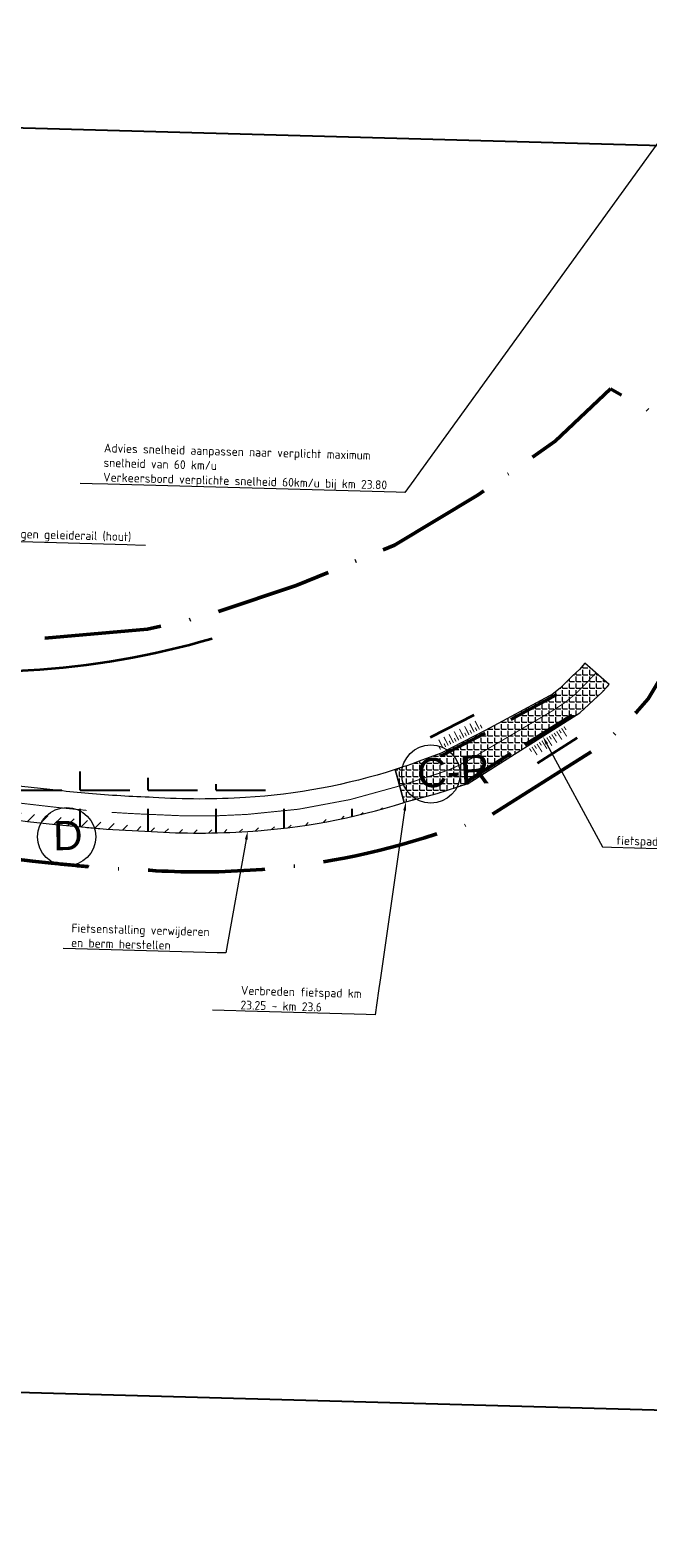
# Model space of a CAD drawing. Header units: metres. Extents: x 125342 to 129425, y 451189 to 457051.
# Tile 67 of 68: x 129224 to 129288, y 451971 to 452126. Entities that reach past the tile are written whole.
import ezdxf
from ezdxf import colors
from ezdxf.entities.mleader import LeaderData, LeaderLine
from ezdxf.math import Vec2, Vec3

# ---------------------------------------------------------------- set-up
doc = ezdxf.new("R2010")
doc.units = ezdxf.units.M
for name, pattern in [('VW-270-30_STREEP', [3, 2.7, -0.3]), ('VW-30-270_STREEP', [3, 0.3, -2.7]), ('XX-PROJECTGRENS', [18, 12, -3, 0, -3])]:
    doc.linetypes.add(name, pattern=pattern)
doc.layers.get('Defpoints').update_dxf_attribs({"color": 30})
for name, color, linetype, lineweight in [('N-WE-BV-GELEIDECONSTRUCTIE_GELEIDERAIL_HOUT-G', 210, 'BV-GELEIDERAIL', 35), ('N-WE-KG-GRENS_PROJECT_NIEUW-G', 7, 'XX-PROJECTGRENS', 50), ('N-WE-VH-VERHARDING_ASFALT_FIETS_ROOD-O', 10, 'Continuous', 18), ('N-WE-VH-VERHARDING_ASFALT_FIETS_ZWART-O', 10, 'Continuous', 18), ('N-WE-VH-VERHARDING_TEGEL-O', 252, 'Continuous', 18), ('N-WE-VH-VERHARDING_VERBREDING_FIETSPAD', 252, 'Continuous', 18), ('N-WE-VW-MARKERING_DWARS_DRIEHOEK_5050-G', 7, 'VW-HAAIETAND50-L-N', 35), ('N-WE-VW-MARKERING_DWARS_OVERSTEEK_BLOKSTREEP50-G', 7, 'VW-BLOK50-N', 50), ('N-WE-VW-MARKERING_DWARS_PLATEAU_TALUDMARKERING-G', 7, 'Continuous', 35), ('N-WE-VW-MARKERING_LANGS_STREEP_27030-G', 7, 'VW-270-30_STREEP', 13), ('N-WE-VW-MARKERING_LANGS_STREEP_30270_010-G', 7, 'VW-30-270_STREEP', 13), ('X-XX-AL-T18', 7, 'Continuous', 18)]:
    doc.layers.add(name, color=color, linetype=linetype, lineweight=lineweight)
doc.styles.add('NLCS-ISO-M500-T18', font='NLCS-ISO.ttf', dxfattribs={"height": 0.9})
doc.styles.get("Standard").update_dxf_attribs({"font": 'arial.ttf'})
doc.linetypes.add('BV-GELEIDERAIL', pattern='A,10,-3,[108,NLCS.shx,S=1,R=0,X=0,Y=0],-3', length=16)
doc.linetypes.add('VW-BLOK50-N', pattern='A,0,-0.5,[148,NLCS.shx,S=1,R=0,X=-0.5,Y=0],-0.5', length=1)
doc.linetypes.add('VW-HAAIETAND50-L-N', pattern='A,0,-0.5,[150,NLCS.shx,S=1,R=0,X=-0.625,Y=0],-0.5', length=1)
pattern_1 = [(0, (0, 0), (0, 6.985), [5.08, -1.905]), (90, (0, 0), (-6.985, 4e-16), [5.08, -1.905])]

# ---------------------------------------------------------------- blocks, each defined once
blk = doc.blocks.new('symbool met letter')
at = {"layer": 'N-WE-VH-VERHARDING_TEGEL-O'}
blk.add_circle((0, -0.01), 3, dxfattribs=at)
blk.add_attdef('LETTER', (-1.39, -1.38), '', height=3)

msp = doc.modelspace()

# ---------------------------------------------------------------- hatches: boundary and pattern name
h = msp.add_hatch()
h.set_pattern_fill('ANGLE', color=256)
h.set_pattern_definition(pattern_1)
edge = h.paths.add_edge_path()
edge.add_line((129149.724, 452057.496), (129146.104, 452058.07))
edge.add_line((129146.104, 452058.07), (129146.083, 452057.936))
edge.add_line((129146.083, 452057.936), (129152.183, 452056.962))
edge.add_arc((129136.42, 451958.213), 100, 73.79506, 80.93107, ccw=False)
edge.add_line((129164.328, 452054.239), (129173.467, 452051.583))
edge.add_arc((129180.444, 452075.59), 25, 253.79506, 258.08257)
edge.add_line((129175.282, 452051.129), (129178.968, 452050.351))
edge.add_line((129178.968, 452050.351), (129195.302, 452047.774))
edge.add_arc((129199.744, 452075.925), 28.5, 261.03324, 264.81952)
edge.add_line((129197.171, 452047.542), (129204.577, 452046.87))
edge.add_line((129204.577, 452046.87), (129214.684, 452045.898))
edge.add_line((129214.684, 452045.898), (129225.068, 452044.964))
edge.add_arc((129240.921, 452167.016), 123.076, 262.59969, 265.61596)
edge.add_arc((129241.729, 452177.562), 133.654, 265.61596, 267.88459)
edge.add_arc((129241.71, 452118.324), 74.487, 266.21738, 273.84765)
edge.add_arc((129242.86, 452109.496), 65.604, 273.36249, 287.84602)
h = msp.add_hatch()
h.set_pattern_fill('ANGLE', color=256)
h.set_pattern_definition(pattern_1)
edge = h.paths.add_edge_path()
edge.add_line((129146.104, 452057.933), (129152.183, 452056.962))
edge.add_arc((129136.42, 451958.213), 100, 73.79506, 80.93107, ccw=False)
edge.add_line((129164.328, 452054.239), (129173.467, 452051.583))
edge.add_arc((129180.444, 452075.59), 25, 253.79506, 258.08257)
edge.add_line((129175.282, 452051.129), (129178.968, 452050.351))
edge.add_line((129178.968, 452050.351), (129195.302, 452047.774))
edge.add_arc((129199.744, 452075.925), 28.5, 261.03324, 264.81952)
edge.add_line((129197.171, 452047.542), (129204.577, 452046.87))
edge.add_line((129204.577, 452046.87), (129214.684, 452045.898))
edge.add_line((129214.684, 452045.898), (129225.068, 452044.964))
edge.add_arc((129240.921, 452167.016), 123.076, 262.59969, 265.61596)
edge.add_arc((129241.729, 452177.562), 133.654, 265.61596, 267.88459)
edge.add_arc((129241.71, 452118.324), 74.487, 266.21738, 273.84765)
edge.add_arc((129242.861, 452109.489), 65.597, 273.36209, 287.82936)
at = {"layer": 'N-WE-VH-VERHARDING_ASFALT_FIETS_ROOD-O'}
h = msp.add_hatch(dxfattribs=at)
h.set_pattern_fill('ANGLE', color=256, scale=0.1)
h.set_pattern_definition([(0, (0, 0), (0, 0.6985), [0.508, -0.1905]), (90, (0, 0), (-0.6985, 4e-17), [0.508, -0.1905])])
edge = h.paths.add_edge_path()
edge.add_line((129277.731, 452057.956), (129271.112, 452054.369))
edge.add_line((129271.112, 452054.369), (129266.601, 452052.052))
edge.add_line((129266.601, 452052.052), (129264.988, 452051.468))
edge.add_arc((129242.861, 452109.489), 62.097, 287.82936, 290.87493, ccw=False)
edge.add_line((129261.874, 452050.374), (129262.781, 452046.99))
edge.add_line((129262.781, 452046.99), (129262.965, 452047.049))
edge.add_line((129262.965, 452047.049), (129266.182, 452047.91))
edge.add_line((129266.182, 452047.91), (129269.377, 452048.931))
edge.add_line((129269.377, 452048.931), (129280.856, 452056.188))
edge.add_line((129280.856, 452056.188), (129283.146, 452058.325))
edge.add_line((129283.146, 452058.325), (129283.651, 452058.887))
edge.add_line((129283.651, 452058.887), (129283.86, 452059.122))
edge.add_line((129283.86, 452059.122), (129281.374, 452061.291))
edge.add_line((129281.374, 452061.291), (129280.821, 452060.659))
edge.add_line((129280.821, 452060.659), (129280.08, 452059.992))
edge.add_line((129280.08, 452059.992), (129278.825, 452058.721))
edge.add_line((129278.825, 452058.721), (129277.989, 452058.085))
edge.add_line((129277.989, 452058.085), (129277.731, 452057.956))

# ---------------------------------------------------------------- linework, layer by layer
at = {"layer": 'Defpoints', "flags": 128}
msp.add_lwpolyline([(128948.664, 452123.965), (129425.48, 452110.755), (129421.88, 451980.799), (128945.064, 451994.009)], close=True, dxfattribs=at)
msp.add_lwpolyline([(128948.664, 452123.965), (129425.48, 452110.755), (129421.88, 451980.799), (128945.064, 451994.009)], close=True, dxfattribs=at)
at = {"layer": 'N-WE-BV-GELEIDECONSTRUCTIE_GELEIDERAIL_HOUT-G', "ltscale": 0.5, "flags": 128}
msp.add_lwpolyline([(129193.533, 452062.954), (129205.264, 452061.322, 0.0475072), (129224.138, 452060.592, 0.0571167), (129243.049, 452063.847, 0.0536922)], format="xyb", dxfattribs=at)
at = {"layer": 'N-WE-VH-VERHARDING_ASFALT_FIETS_ROOD-O', "flags": 128}
msp.add_lwpolyline([(129277.731, 452057.956), (129271.112, 452054.369), (129266.601, 452052.052), (129264.988, 452051.468, -0.0132896), (129261.874, 452050.374), (129262.781, 452046.99), (129262.965, 452047.049), (129266.182, 452047.91), (129269.377, 452048.931), (129280.856, 452056.188), (129283.146, 452058.325), (129283.651, 452058.887), (129283.86, 452059.122), (129281.374, 452061.291), (129280.821, 452060.659), (129280.08, 452059.992), (129278.825, 452058.721), (129277.989, 452058.085)], format="xyb", close=True, dxfattribs=at)
at = {"layer": 'N-WE-VH-VERHARDING_ASFALT_FIETS_ZWART-O', "flags": 128}
msp.add_lwpolyline([(129115.747, 452060.855, -0.0274739), (129126.708, 452060.188), (129146.892, 452057.842), (129196.238, 452049.048, 0.0183056), (129226.935, 452044.731, 0.0018086), (129229.984, 452044.426, 0.0030897), (129231.512, 452044.299, 0.0098991), (129236.796, 452043.999, 0.0333056), (129246.708, 452044.005, 0.0625402), (129262.781, 452046.99), (129261.874, 452050.374, -0.0632692), (129246.488, 452047.498, -0.0335366), (129236.976, 452047.495, -0.0115851), (129230.318, 452047.901, -0.0096675), (129227.296, 452048.212, -0.0183056), (129196.852, 452052.494), (129149.339, 452060.961), (129147.097, 452061.319, 0.0106396), (129146.043, 452061.464), (129126.92, 452063.687, 0.0274907), (129115.953, 452064.354, -0.0024918)], format="xyb", dxfattribs=at)
at = {"layer": 'N-WE-VW-MARKERING_DWARS_DRIEHOEK_5050-G', "flags": 128}
for points in [[(129269.958, 452055.97), (129265.447, 452053.653)], [(129276.488, 452051.02), (129280.576, 452053.615)]]:
    msp.add_lwpolyline(points, dxfattribs=at)
at = {"layer": 'N-WE-VW-MARKERING_DWARS_OVERSTEEK_BLOKSTREEP50-G', "flags": 128}
for points in [[(129273.748, 452055.513), (129278.471, 452058.072)], [(129275.188, 452052.9), (129280.049, 452055.974)], [(129271.12, 452054.092), (129266.609, 452051.775)], [(129269.244, 452049.142), (129273.767, 452052.002)]]:
    msp.add_lwpolyline(points, dxfattribs=at)
at = {"layer": 'N-WE-VW-MARKERING_DWARS_PLATEAU_TALUDMARKERING-G', "const_width": 0.1, "flags": 128}
for points in [[(129268.395, 452053.381), (129267.938, 452054.27)], [(129268.929, 452053.655), (129268.472, 452054.545)], [(129269.462, 452053.93), (129269.005, 452054.819)], [(129269.196, 452053.793), (129269.013, 452054.148)], [(129269.996, 452054.204), (129269.539, 452055.094)], [(129269.729, 452054.067), (129269.546, 452054.423)], [(129270.53, 452054.479), (129270.072, 452055.368)], [(129270.263, 452054.341), (129270.08, 452054.697)], [(129270.796, 452054.616), (129270.613, 452054.971)], [(129278.211, 452054.138), (129278.425, 452053.8)], [(129278.464, 452054.299), (129278.999, 452053.454)], [(129278.718, 452054.459), (129278.932, 452054.121)], [(129278.971, 452054.62), (129279.506, 452053.775)], [(129279.225, 452054.78), (129279.439, 452054.442)], [(129266.794, 452052.558), (129266.337, 452053.447)], [(129266.528, 452052.421), (129266.345, 452052.776)], [(129267.328, 452052.832), (129266.871, 452053.722)], [(129267.061, 452052.695), (129266.878, 452053.051)], [(129267.862, 452053.107), (129267.404, 452053.996)], [(129267.595, 452052.97), (129267.412, 452053.325)], [(129268.128, 452053.244), (129267.945, 452053.6)], [(129268.662, 452053.518), (129268.479, 452053.874)], [(129275.676, 452052.534), (129275.889, 452052.196)], [(129275.929, 452052.694), (129276.464, 452051.849)], [(129276.183, 452052.855), (129276.397, 452052.517)], [(129276.436, 452053.015), (129276.971, 452052.17)], [(129276.69, 452053.176), (129276.904, 452052.838)], [(129276.943, 452053.336), (129277.478, 452052.491)], [(129277.197, 452053.497), (129277.411, 452053.159)], [(129277.45, 452053.657), (129277.985, 452052.812)], [(129277.704, 452053.817), (129277.918, 452053.479)], [(129277.957, 452053.978), (129278.492, 452053.133)]]:
    msp.add_lwpolyline(points, dxfattribs=at)
at = {"layer": 'N-WE-VW-MARKERING_LANGS_STREEP_27030-G', "const_width": 0.1, "flags": 128}
msp.add_lwpolyline([(129282.504, 452060.305), (129281.377, 452059.095, -0.0721724), (129278.017, 452056.398), (129269.458, 452051.358, -0.0556583), (129266.42, 452049.997), (129262.326, 452048.686)], format="xyb", dxfattribs=at)
at = {"layer": 'N-WE-VW-MARKERING_LANGS_STREEP_30270_010-G', "const_width": 0.1, "flags": 128}
for points in [[(129230.152, 452046.168, -0.0018086), (129227.116, 452046.471, -0.0183056), (129196.545, 452050.771), (129147.22, 452059.561)], [(129232.711, 452045.967, 0.0079233), (129236.886, 452045.747, 0.0334185), (129246.598, 452045.751, 0.0632385), (129262.41, 452048.708)]]:
    msp.add_lwpolyline(points, format="xyb", dxfattribs=at)

# ---------------------------------------------------------------- block references
at = {"layer": 'N-WE-VH-VERHARDING_TEGEL-O', "color": 7, "rotation": 4.127178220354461}
msp.add_blockref('symbool met letter', (129265.534, 452049.917), dxfattribs=at).add_auto_attribs({'LETTER': 'C-R'})

# ---------------------------------------------------------------- next in the draw order: leaders
at = {"layer": 'X-XX-AL-T18'}
ml = msp.add_multileader_mtext('Standard', dxfattribs=at)
ml.set_content('Advies snelheid aanpassen naar verplicht maximum snelheid van 60 km/u^JVerkeersbord verplichte snelheid 60km/u bij km 23.80', color=7, style='NLCS-ISO-M500-T18')
ml.set_leader_properties(color=256, lineweight=-1)
ml.build(insert=Vec2(0, 0))
ml.multileader.update_dxf_attribs({"text_left_attachment_type": 5, "text_right_attachment_type": 5, "dogleg_length": 0.9, "arrow_head_size": 0.9})
ctx = ml.context
ctx.base_point, ctx.char_height, ctx.arrow_head_size, ctx.landing_gap_size, ctx.plane_origin, ctx.plane_x_axis, ctx.plane_y_axis = Vec3(129231.37, 452079.735), 0.9, 0.9, 0.45, Vec3(129239.935, 452089.157), Vec3(0.9996165, -0.027693), Vec3(0.027693, 0.9996165)
ctx.left_attachment, ctx.right_attachment = 5, 5
notes = []
notes.append((ctx, [(1, (1, 1, 0), (129262.857, 452078.862), (-0.9996165, 0.027693), 0.9, [(0, [(129361.22, 452214.74)], 0, [])])]))
ctx.mtext.insert, ctx.mtext.text_direction, ctx.mtext.rotation, ctx.mtext.width, ctx.mtext.flow_direction = Vec3(129231.935, 452083.89), Vec3(0.9996165, -0.027693), 6.2554888, 31.72432, 5
ctx.mtext.has_bg_fill, ctx.mtext.bg_color, ctx.mtext.bg_scale_factor, ctx.mtext.bg_transparency, ctx.mtext.use_window_bg_color = 1, -1027028792, 1.5, 0, 1
ml = msp.add_multileader_mtext('Standard', dxfattribs=at)
ml.set_content('Aanbrengen geleiderail (hout)', color=7, style='NLCS-ISO-M500-T18')
ml.set_leader_properties(color=256, lineweight=-1)
ml.build(insert=Vec2(0, 0))
ml.multileader.update_dxf_attribs({"text_left_attachment_type": 5, "text_right_attachment_type": 5, "dogleg_length": 0.9, "arrow_head_size": 0.9})
ctx = ml.context
ctx.base_point, ctx.char_height, ctx.arrow_head_size, ctx.landing_gap_size, ctx.plane_origin, ctx.plane_x_axis, ctx.plane_y_axis = Vec3(129218.484, 452073.939), 0.9, 0.9, 0.45, Vec3(129221.69, 452085.048), Vec3(0.9996165, -0.027693), Vec3(0.027693, 0.9996165)
ctx.left_attachment, ctx.right_attachment = 5, 5
notes.append((ctx, [(0, (1, 1, 0), (129217.585, 452073.964), (0.9996165, -0.027693), 0.9, [(0, [(129209.229, 452060.87)], 0, [])])]))
ctx.mtext.insert, ctx.mtext.text_direction, ctx.mtext.rotation, ctx.mtext.flow_direction = Vec3(129218.969, 452075.186), Vec3(0.9996165, -0.027693), 6.2554888, 5
ctx.mtext.has_bg_fill, ctx.mtext.bg_color, ctx.mtext.bg_scale_factor, ctx.mtext.bg_transparency, ctx.mtext.use_window_bg_color = 1, -1027028792, 1.5, 0, 1
ml = msp.add_multileader_mtext('Standard', dxfattribs=at)
ml.set_content('fietspad rood asfalt', color=7, style='NLCS-ISO-M500-T18')
ml.set_leader_properties(color=256, lineweight=-1)
ml.build(insert=Vec2(0, 0))
ml.multileader.update_dxf_attribs({"text_left_attachment_type": 5, "text_right_attachment_type": 5, "dogleg_length": 0.9, "arrow_head_size": 0.9})
ctx = ml.context
ctx.base_point, ctx.char_height, ctx.arrow_head_size, ctx.landing_gap_size, ctx.plane_origin, ctx.plane_x_axis, ctx.plane_y_axis = Vec3(129284.093, 452042.384), 0.9, 0.9, 0.45, Vec3(129277.043, 452053.777), Vec3(0.9996165, -0.027693), Vec3(0.027693, 0.9996165)
ctx.left_attachment, ctx.right_attachment = 5, 5
notes.append((ctx, [(0, (1, 1, 0), (129283.193, 452042.409), (0.9996165, -0.027693), 0.9, [(0, [(129277.043, 452053.777)], 0, [])])]))
ctx.mtext.insert, ctx.mtext.text_direction, ctx.mtext.rotation, ctx.mtext.flow_direction = Vec3(129284.575, 452043.541), Vec3(0.9996165, -0.027693), 6.2554888, 5
ctx.mtext.has_bg_fill, ctx.mtext.bg_color, ctx.mtext.bg_scale_factor, ctx.mtext.bg_transparency, ctx.mtext.use_window_bg_color = 1, -1027028792, 1.5, 0, 1
ml = msp.add_multileader_mtext('Standard', dxfattribs=at)
ml.set_content('Verbreden fietspad km 23.25 - km 23.6 ', color=7, style='NLCS-ISO-M500-T18')
ml.set_leader_properties(color=256, lineweight=-1)
ml.build(insert=Vec2(0, 0))
ml.multileader.update_dxf_attribs({"text_left_attachment_type": 5, "text_right_attachment_type": 5, "dogleg_length": 0.9, "arrow_head_size": 0.9})
ctx = ml.context
ctx.base_point, ctx.char_height, ctx.arrow_head_size, ctx.landing_gap_size, ctx.plane_origin, ctx.plane_x_axis, ctx.plane_y_axis = Vec3(129245.492, 452025.55), 0.9, 0.9, 0.45, Vec3(129253.152, 452021.69), Vec3(0.9996165, -0.027693), Vec3(0.027693, 0.9996165)
ctx.left_attachment, ctx.right_attachment = 5, 5
notes.append((ctx, [(1, (1, 1, 0), (129259.797, 452025.154), (-0.9996165, 0.027693), 0.9, [(0, [(129262.965, 452047.049)], 0, [])])]))
ctx.mtext.insert, ctx.mtext.text_direction, ctx.mtext.rotation, ctx.mtext.width, ctx.mtext.defined_height, ctx.mtext.flow_direction = Vec3(129246.014, 452028.116), Vec3(0.9996165, -0.027693), 6.2554888, 15.21818, 1.889, 5
ctx.mtext.has_bg_fill, ctx.mtext.bg_color, ctx.mtext.bg_scale_factor, ctx.mtext.bg_transparency, ctx.mtext.use_window_bg_color = 1, -1027028792, 1.5, 0, 1
for ctx, leaders in notes:
    for number, flags, end, landing, length, lines in leaders:
        leader = LeaderData()
        leader.index, (leader.has_last_leader_line, leader.has_dogleg_vector, leader.attachment_direction) = number, flags
        leader.last_leader_point, leader.dogleg_vector, leader.dogleg_length = Vec3(end), Vec3(landing), length
        for number, points, colour, breaks in lines:
            line = LeaderLine()
            line.index, line.vertices, line.color, line.breaks = number, Vec3.list(points), colors.encode_raw_color(colour), breaks
            leader.lines.append(line)
        ctx.leaders.append(leader)

# ---------------------------------------------------------------- next in the draw order: leaders
ml = msp.add_multileader_mtext('Standard', dxfattribs=at)
ml.set_content('Fietsenstalling verwijderen en berm herstellen', color=7, style='NLCS-ISO-M500-T18')
ml.set_leader_properties(color=256, lineweight=-1)
ml.build(insert=Vec2(0, 0))
ml.multileader.update_dxf_attribs({"text_left_attachment_type": 5, "text_right_attachment_type": 5, "dogleg_length": 0.9, "arrow_head_size": 0.9})
ctx = ml.context
ctx.base_point, ctx.char_height, ctx.arrow_head_size, ctx.landing_gap_size, ctx.plane_origin, ctx.plane_x_axis, ctx.plane_y_axis = Vec3(129228.075, 452031.959), 0.9, 0.9, 0.45, Vec3(129236.482, 452018.678), Vec3(0.9996165, -0.027693), Vec3(0.027693, 0.9996165)
ctx.left_attachment, ctx.right_attachment = 5, 5
notes = []
notes.append((ctx, [(1, (1, 1, 0), (129244.449, 452031.505), (-0.9996165, 0.027693), 0.9, [(0, [(129246.711, 452044.06)], 0, [])])]))
ctx.mtext.insert, ctx.mtext.text_direction, ctx.mtext.rotation, ctx.mtext.width, ctx.mtext.defined_height, ctx.mtext.flow_direction = Vec3(129228.597, 452034.526), Vec3(0.9996165, -0.027693), 6.2554888, 15.21818, 1.889, 5
ctx.mtext.has_bg_fill, ctx.mtext.bg_color, ctx.mtext.bg_scale_factor, ctx.mtext.bg_transparency, ctx.mtext.use_window_bg_color = 1, -1027028792, 1.5, 0, 1
for ctx, leaders in notes:
    for number, flags, end, landing, length, lines in leaders:
        leader = LeaderData()
        leader.index, (leader.has_last_leader_line, leader.has_dogleg_vector, leader.attachment_direction) = number, flags
        leader.last_leader_point, leader.dogleg_vector, leader.dogleg_length = Vec3(end), Vec3(landing), length
        for number, points, colour, breaks in lines:
            line = LeaderLine()
            line.index, line.vertices, line.color, line.breaks = number, Vec3.list(points), colors.encode_raw_color(colour), breaks
            leader.lines.append(line)
        ctx.leaders.append(leader)

# ---------------------------------------------------------------- next in the draw order: hatches: boundary and pattern name
at = {"layer": 'N-WE-VH-VERHARDING_VERBREDING_FIETSPAD'}
h = msp.add_hatch(dxfattribs=at)
h.set_pattern_fill('ANSI31', color=256, scale=0.34)
h.paths.add_polyline_path([(129221.78, 452046.106), (129203.59, 452047.805, 0.0139027), (129226.935, 452044.731, 0.0018086), (129229.984, 452044.426, 0.0031897), (129231.5, 452044.3, 0.0099218), (129236.796, 452043.999, 0.0333056), (129246.708, 452044.005, 0.0633891), (129262.992, 452047.057, -0.0369051), (129250.133, 452044.535), (129246.699, 452044.282, -0.0145414), (129242.637, 452044.159, -0.0308292), (129234.064, 452044.681)])

# ---------------------------------------------------------------- next in the draw order: linework, layer by layer
at = {"layer": 'N-WE-KG-GRENS_PROJECT_NIEUW-G', "flags": 128}
msp.add_lwpolyline([(129300.888, 452079.925), (129283.995, 452089.514), (129278.327, 452084.13), (129270.394, 452078.618), (129261.786, 452073.43), (129251.682, 452069.279), (129241.757, 452065.997), (129236.384, 452064.81), (129223.555, 452063.692), (129215.507, 452063.035), (129204.264, 452064.541), (129193.455, 452065.988), (129189.725, 452066.488), (129128.498, 452077.64), (129099.335, 452078.944), (129071.563, 452076.547), (128999.826, 452072.197), (128975.028, 452071.148), (128957.103, 452070.39), (128929.971, 452069.242), (128904.305, 452066.716), (128903.916, 452070.672), (128869.582, 452068.104), (128868.579, 452063.246), (128847.042, 452060.212), (128813.374, 452055.766), (128787.643, 452051.283), (128753.128, 452045.269), (128723.643, 452038.073), (128700.726, 452030.747), (128678.474, 452022.32), (128650.002, 452010.523), (128624.649, 451998.075), (128606.992, 451989.406), (128592.968, 451982.52), (128591.82, 451985.026), (128554.026, 451968.212), (128547.07, 451965.185), (128548.101, 451962.817), (128516.658, 451945.515), (128489.429, 451933.086), (128461.67, 451923.564), (128434.458, 451913.834), (128383.155, 451904.479), (128348.844, 451901.122), (128299.19, 451899.983), (128237.689, 451900.992), (128204.759, 451901.533), (128099.4, 451903.262), (128058.736, 451903.929), (128010.208, 451904.726), (127955.673, 451905.621), (127901.325, 451906.513), (127901.464, 451914.983), (127870.698, 451915.488), (127870.623, 451910.881), (127844.015, 451909.865), (127816.053, 451911.439), (127797.768, 451912.185), (127780.996, 451913.281), (127756.714, 451904.453), (127736.312, 451899.223), (127714.561, 451891.787), (127704.816, 451887.656), (127690.219, 451880.288), (127665.635, 451864.639), (127643.407, 451846.476), (127620.255, 451826.896), (127605.332, 451813.53), (127583.364, 451796.255), (127558.385, 451778.888), (127544.667, 451769.378), (127537.544, 451764.695), (127535.833, 451763.525), (127528.38, 451759.288), (127514.488, 451751.952), (127506.086, 451747.605), (127500.238, 451745.288), (127451.38, 451723.725), (127445.614, 451720.708), (127440.858, 451718.953), (127431.246, 451715.568), (127421.06, 451712.101), (127402.316, 451705.49), (127400.104, 451704.71), (127396.955, 451703.6), (127375.984, 451696.56), (127350.907, 451687.847), (127344.928, 451685.821), (127334.644, 451682.336), (127331.279, 451681.372), (127322.109, 451678.718), (127308.202, 451674.909), (127295.337, 451671.762), (127284.248, 451668.536), (127283.625, 451668.378), (127215.959, 451654.207), (127193.374, 451648.276), (127179.175, 451643.738), (127170.143, 451639.909), (127144.425, 451625.911), (127142.437, 451624.863), (127133.607, 451620.861), (127128.781, 451618.706), (127121.462, 451615.922), (127118.05, 451614.783), (127113.567, 451613.231), (127106.937, 451611.505), (127103.059, 451610.065), (127082.48, 451606.885), (127064.863, 451603.486), (127048.59, 451600.38), (127040.299, 451598.941), (127011.996, 451593.611), (127000.502, 451591.573), (126980.382, 451588.207), (126934.998, 451583.806), (126923.636, 451582.402), (126916.179, 451581.669), (126909.279, 451580.94), (126901.137, 451580.071), (126889.239, 451578.694), (126884.542, 451578.204), (126876.34, 451577.473), (126867.164, 451576.575), (126859.027, 451575.788), (126850.425, 451574.905), (126789.649, 451569.318), (126769.054, 451567.67), (126760.445, 451567.925), (126747.162, 451569.001), (126735.955, 451567.685), (126718.893, 451565.958), (126694.276, 451563.465), (126688.577, 451562.888), (126688.83, 451560.387), (126664.678, 451559.795), (126628.388, 451563.478), (126629.094, 451569.14), (126618.041, 451570.532), (126599.508, 451572.696), (126597.158, 451567.553), (126553.146, 451572.817), (126527.511, 451574.453), (126502.012, 451574.939), (126458.696, 451576.072), (126419.774, 451575.218), (126375.819, 451571.631), (126341.938, 451564.821), (126317.004, 451560.361), (126299.964, 451558.197), (126279.59, 451557.685), (126266.673, 451558.618), (126237.785, 451561.866), (126210.616, 451565.372), (126182.141, 451569.154), (126167.049, 451571.281), (126142.661, 451574.814), (126143.587, 451582.456), (126098.903, 451586.802), (126098.107, 451580.613), (126042.457, 451586.263), (126019.112, 451592.581), (126008.693, 451594.543), (126007.877, 451596.43), (125988.323, 451598.966), (125940.893, 451602.958), (125940.143, 451597.294), (125904.224, 451592.554), (125883.348, 451589.234), (125867.76, 451584.157), (125840.573, 451573.904), (125815.612, 451562.497), (125792.598, 451547.608), (125769.395, 451532.595), (125724.352, 451494.254), (125705.126, 451477.894), (125677.65, 451453.675), (125637.404, 451414.864), (125603.602, 451385.092), (125589.326, 451373.588), (125575.327, 451362.958), (125559.516, 451353.388), (125546.696, 451346.553), (125524.566, 451334.165), (125505.515, 451323.615), (125480.507, 451312.463), (125459.491, 451302.018), (125419.025, 451281.734), (125397.854, 451270.607), (125379.968, 451260.576), (125387.132, 451251.911), (125397.843, 451241.238), (125406.22, 451247.537), (125422.044, 451258.841), (125433.646, 451266.945), (125447.293, 451274.062), (125455.671, 451278.211), (125469.618, 451285.401), (125492.119, 451296.913), (125497.059, 451299.283), (125499.409, 451300.481), (125505.688, 451303.681), (125521.893, 451311.957), (125529.216, 451315.512), (125530.093, 451315.953), (125540.102, 451320.995), (125550.362, 451326.383), (125553.218, 451328.024), (125559.848, 451331.725), (125566.273, 451335.586), (125568.481, 451336.772), (125575.661, 451341.479), (125585.505, 451348.194), (125591.157, 451352.36), (125596.349, 451356.113), (125601.205, 451359.623), (125616.987, 451372.353), (125621.336, 451376.001), (125632.021, 451385.237), (125655.056, 451406.147), (125668.787, 451418.589), (125674.144, 451423.457), (125681.79, 451430.61), (125688.026, 451436.198), (125694.465, 451442.084), (125697.029, 451444.368), (125706.888, 451453.384), (125715.59, 451461.506), (125729.569, 451473.671), (125734.222, 451477.993), (125745.059, 451487.552), (125759.466, 451499.952), (125767.881, 451507.688), (125777.82, 451515.85), (125783.489, 451520.433), (125790.532, 451525.392), (125798.181, 451530.726), (125798.325, 451530.827), (125805.894, 451535.261), (125805.899, 451535.253), (125805.894, 451535.261), (125813.793, 451539.716), (125816.086, 451541.149), (125821.007, 451543.755), (125828.977, 451547.465), (125833.624, 451549.646), (125841.494, 451553.256), (125851.862, 451557.868), (125863.23, 451562.182), (125870.826, 451565.016), (125885.394, 451569.409), (125889.467, 451570.614), (125895.915, 451572.146), (125908.835, 451574.987), (125913.908, 451575.793), (125913.908, 451575.791), (125913.908, 451575.793), (125923.48, 451577.079), (125928.829, 451577.885), (125937.027, 451578.444), (125948.775, 451579.308), (125956.174, 451579.291), (125968.672, 451579.181), (125980.073, 451577.868), (125988.37, 451576.862), (125990.698, 451576.58), (125999.544, 451575.434), (126001.454, 451575.177), (126006.248, 451574.48), (126012.908, 451573.508), (126047.193, 451569.701), (126049.868, 451569.403), (126066.623, 451567.312), (126093.744, 451562.155), (126191.511, 451547.801), (126240.936, 451544.974), (126251.094, 451543.806), (126272.733, 451541.948), (126292.239, 451540.907), (126311.923, 451543.224), (126337.52, 451547.637), (126360.272, 451552.103), (126375.299, 451554.538), (126378.023, 451554.891), (126382.275, 451555.443), (126382.925, 451555.418), (126395.227, 451557.101), (126401.975, 451557.737), (126406.343, 451558.149), (126409.654, 451558.461), (126415.08, 451558.939), (126435.009, 451560.077), (126454.763, 451560.213), (126475.117, 451560.1), (126490.796, 451559.735), (126493.972, 451559.786), (126512.701, 451559.622), (126516.569, 451559.363), (126528.63, 451558.681), (126541.308, 451558.264), (126547.86, 451557.942), (126560.613, 451556.399), (126578.244, 451554.308), (126583.045, 451553.686), (126587.696, 451553.038), (126602.951, 451551.297), (126610.065, 451550.33), (126617.18, 451549.579), (126632.46, 451547.762), (126641.312, 451546.817), (126650.915, 451545.647), (126655.597, 451545.355), (126664.393, 451544.805), (126668.119, 451544.457), (126676.596, 451544.612), (126689.224, 451544.87), (126693.449, 451545.422), (126712.953, 451546.86), (126730.456, 451548.571), (126740.682, 451549.427), (126744.248, 451549.78), (126746.256, 451549.915), (126763.238, 451548.691), (126774.74, 451549.348), (126778.716, 451549.607), (126780.941, 451549.752), (126789.567, 451551.332), (126815.394, 451556.05), (126825.771, 451557.007), (126846.9, 451558.695), (126866.953, 451560.333), (126896.633, 451562.727), (126901.234, 451563.03), (126907.51, 451563.634), (126922.612, 451565.093), (126939.94, 451566.804), (126942.79, 451567.156), (126954.978, 451568.872), (126958.143, 451569.317), (126982.996, 451572.833), (126996.907, 451574.905), (126997.498, 451574.993), (126999.948, 451575.469), (127001.91, 451575.827), (127005.429, 451576.47), (127013.955, 451578.199), (127018.225, 451579.066), (127027.007, 451580.69), (127042.002, 451583.386), (127058.992, 451586.529), (127069.599, 451588.124), (127084.599, 451590.369), (127105.155, 451594.2), (127124.078, 451599.59), (127167.509, 451620.373), (127183.572, 451626.959), (127206.788, 451633.721), (127358.772, 451670.938), (127386.312, 451680.584), (127472.662, 451709.824), (127498.935, 451718.976), (127534.926, 451729.423), (127544.073, 451734.488), (127565.631, 451741.73), (127573.79, 451738.675), (127587.752, 451732.098), (127595.567, 451740.834), (127593.609, 451748.631), (127601.029, 451761.122), (127608.016, 451771.346), (127632.855, 451795.825), (127636.711, 451801.815), (127640.107, 451807.105), (127648.005, 451814.038), (127662.275, 451832.048), (127682.811, 451847.245), (127701.162, 451859.555), (127727.131, 451868.983), (127744.76, 451875.552), (127780.27, 451880.501), (127823.149, 451882.3), (127833.708, 451883.253), (127842.121, 451884.246), (127861.58, 451884.694), (127871.951, 451884.935), (127924.043, 451882.726), (127930.489, 451882.692), (127938.306, 451882.677), (127952.513, 451882.749), (127977.38, 451882.221), (128016.044, 451881.572), (128035.585, 451881.155), (128064.451, 451880.569), (128076.278, 451880.383), (128082.178, 451880.264), (128114.934, 451879.513), (128137.906, 451879.075), (128160.133, 451878.647), (128176.848, 451878.331), (128198.587, 451877.954), (128210.489, 451877.719), (128217.086, 451877.545), (128221.028, 451877.459), (128248.247, 451876.902), (128265.615, 451876.546), (128278.516, 451876.25), (128292.365, 451875.967), (128306.943, 451875.835), (128325.777, 451875.69), (128331.782, 451875.306), (128335.09, 451874.997), (128343.069, 451874.09), (128353.201, 451872.331), (128359.527, 451871.079), (128362.359, 451870.332), (128365.05, 451869.58), (128376.509, 451866.991), (128388.528, 451868.035), (128398.681, 451872.437), (128399.652, 451881.315), (128398.234, 451888.254), (128433.209, 451896.648), (128469.643, 451907.292), (128491.502, 451915.289), (128510.577, 451923.58), (128527.271, 451930.835), (128544.986, 451939.696), (128566.878, 451950.646), (128585.308, 451959.864), (128590.126, 451939.751), (128590.553, 451937.97), (128608.829, 451944.543), (128637.307, 451954.786), (128628.74, 451975.63), (128639.64, 451980.725), (128646.054, 451986.489), (128650.341, 451990.341), (128668.315, 451998.844), (128696.904, 452010.146), (128718.888, 452018.837), (128757.596, 452029.551), (128784.9, 452036.566), (128820.01, 452039.825), (128838.707, 452040.859), (128861.27, 452043.183), (128860.5, 452030.896), (128859.864, 452026.702), (128882.241, 452028.277), (128900.796, 452029.49), (128909.809, 452034.387, 0.0050004), (128910.141, 452034.572), (128916.732, 452038.325), (128921.769, 452040.785), (128922.845, 452041.28), (128927.328, 452043.09), (128929.697, 452043.84), (128930.15, 452043.942), (128937.187, 452045.225), (128940.435, 452045.699), (128946.097, 452046.241), (128948.676, 452046.474, -0.0007129), (128948.693, 452046.476), (128999.871, 452050.949), (129022.884, 452053.029), (129027.471, 452053.456), (129029.344, 452053.63), (129035.562, 452054.038, -0.0002959), (129054.009, 452055.632, -0.0206312), (129088.243, 452057.152, 0.0024688), (129115.723, 452056.855, -0.0274739), (129126.246, 452056.215), (129146.31, 452053.882), (129195.537, 452045.11, 0.0183056), (129226.524, 452040.752, 0.0018086), (129229.601, 452040.445, 0.0033183), (129231.207, 452040.311, 0.009794), (129236.59, 452040.004, 0.0330651), (129246.96, 452040.013, 0.0641877), (129266.051, 452043.734), (129267.309, 452044.071), (129271.082, 452045.276), (129283.31, 452053.007), (129286.004, 452055.521), (129286.631, 452056.219), (129287.888, 452057.628), (129292.088, 452064.711), (129300.888, 452079.925)], format="xyb", close=True, dxfattribs=at)

# ---------------------------------------------------------------- next in the draw order: block references
at = {"layer": 'N-WE-VH-VERHARDING_TEGEL-O', "color": 7, "rotation": 0.941290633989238}
msp.add_blockref('symbool met letter', (129228.087, 452043.464), dxfattribs=at).add_auto_attribs({'LETTER': 'D'})

doc.saveas('drawing.dxf')
